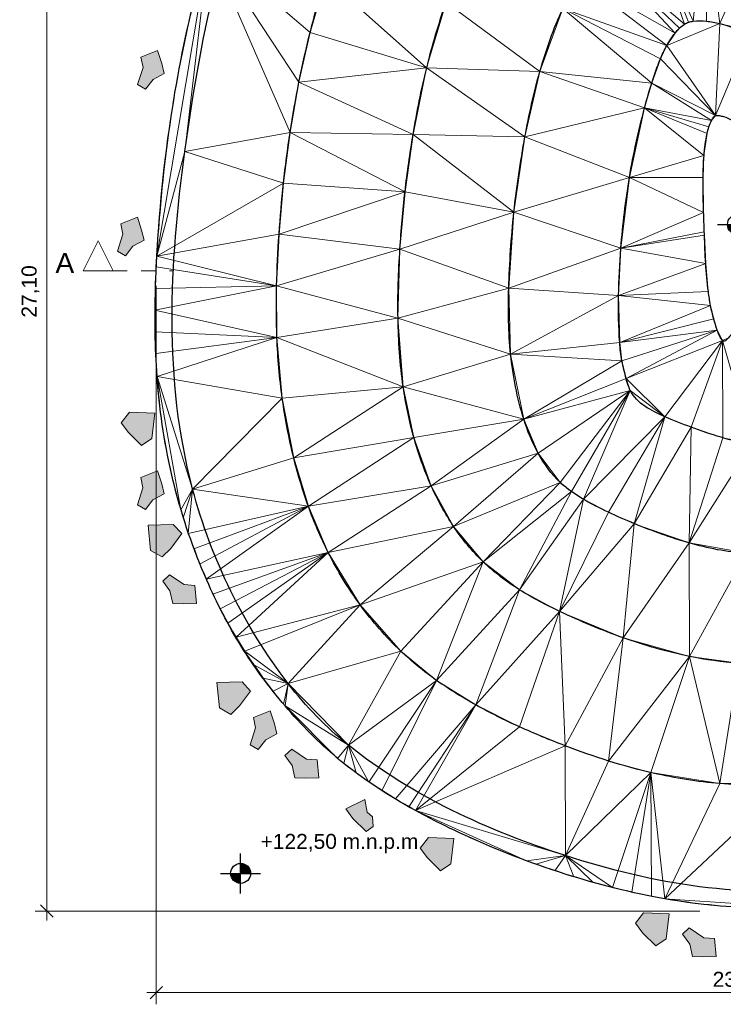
# Model space of a CAD drawing. Header units: millimetres. Extents: x 208545 to 5957542, y -593447 to 257160.
# Tile 1 of 60: x 208545 to 222627, y 226898 to 246615. Entities that reach past the tile are written whole.
import ezdxf

# ---------------------------------------------------------------- set-up
doc = ezdxf.new("R2010")
doc.units = ezdxf.units.MM
doc.header["$MEASUREMENT"] = 0
doc.linetypes.add('Przerywana', pattern=[564.444447, 282.222223, -282.222223])
doc.linetypes.add('Wipeout_Contour', pattern=[1000, 0, -1000])
for name, color, linetype, lineweight in [('2D - Ogólne_Nr_pióra__1', 7, 'Continuous', 13), ('2D - Ogólne_Nr_pióra__121', 255, 'Continuous', 0), ('2D - Ogólne_Nr_pióra__21', 7, 'Continuous', 25), ('Sytuacja - Teren_Nr_pióra__101', 252, 'Continuous', 5), ('Sytuacja - Teren_Nr_pióra__53', 54, 'Continuous', 15), ('Wymiarowanie - Ogólne_Nr_pióra__1', 7, 'Continuous', 13), ('Wymiarowanie - Poziomy_Nr_pióra__1', 7, 'Continuous', 13), ('Znaczniki - Przekroje_Nr_pióra__6', 5, 'Continuous', 13)]:
    doc.layers.add(name, color=color, linetype=linetype, lineweight=lineweight)
for name, color, linetype in [('Sytuacja - Teren', 7, 'Continuous'), ('Wymiarowanie - Ogólne', 7, 'Continuous'), ('Wymiarowanie - Poziomy', 7, 'Continuous'), ('Znaczniki - Przekroje', 7, 'Continuous')]:
    doc.layers.add(name, color=color, linetype=linetype)
doc.layers.add('Wymiarowanie - Poziomy_Nr_pióra__25', color=7, linetype='Continuous', lineweight=25, true_color=0x40a5ff)
doc.layers.add('Znaczniki - Przekroje_Nr_pióra__5', color=7, linetype='Continuous', lineweight=13, true_color=0x40a5ff)
doc.styles.add('STYL_AUTOMATYCZNY_1', font='arial.ttf')
doc.dimstyles.new('STYL_AUTOMATYCZNY__1', dxfattribs={"dimtxt": 300, "dimasz": 237.5, "dimexe": 0.18, "dimexo": 300, "dimgap": 0, "dimtad": 1, "dimlfac": 0.001, "dimzin": 0, "dimdsep": 46, "dimtxsty": 'STYL_AUTOMATYCZNY_1', "dimblk": 'ARROWHEAD_6', "dimblk1": 'ARROWHEAD_6', "dimblk2": 'ARROWHEAD_6', "dimcen": 0.09, "dimclrd": 7, "dimclre": 7, "dimclrt": 7, "dimazin": 0, "dimtfac": 1, "dimtdec": 4, "dimtmove": 2, "dimatfit": 3, "dimfxl": 1, "dimtolj": 1, "dimtzin": 0, "dimarcsym": 0})
doc.dimstyles.new('STYL_AUTOMATYCZNY__2', dxfattribs={"dimtxt": 300, "dimasz": 237.5, "dimexe": 0.18, "dimexo": 300, "dimgap": 0, "dimtad": 1, "dimtih": 1, "dimtoh": 1, "dimlfac": 0.001, "dimzin": 0, "dimdsep": 46, "dimtxsty": 'STYL_AUTOMATYCZNY_1', "dimblk": 'ARROWHEAD_6', "dimblk1": 'ARROWHEAD_6', "dimblk2": 'ARROWHEAD_6', "dimcen": 0.09, "dimclrd": 7, "dimclre": 7, "dimclrt": 7, "dimazin": 0, "dimtfac": 1, "dimtdec": 4, "dimtmove": 0, "dimatfit": 3, "dimfxl": 1, "dimtolj": 1, "dimtzin": 0, "dimarcsym": 0})

# ---------------------------------------------------------------- blocks, each defined once
blk = doc.blocks.new('Siatka_1_1', base_point=(213856, 232874))
at = {"layer": 'Sytuacja - Teren_Nr_pióra__101', "color": 252, "linetype": 'Continuous', "lineweight": 5}
for p, q in [((222257, 248788), (222024, 246584)), ((222257, 248788), (222293, 246585)), ((222257, 248788), (222557, 246539)), ((221132, 248583), (221851, 246525)), ((221132, 248583), (221934, 246564)), ((221132, 248583), (222024, 246584)), ((223469, 248586), (222557, 246539)), ((211852, 243977), (212334, 248092)), ((212334, 248092), (214358, 246361)), ((213956, 244354), (212334, 248092)), ((212334, 248092), (214134, 245363)), ((221662, 246346), (220169, 247965)), ((220169, 247965), (221749, 246443)), ((220169, 247965), (221851, 246525)), ((214358, 246361), (214671, 247448)), ((214671, 247448), (216690, 245651)), ((219741, 247437), (221496, 246099)), ((221662, 246346), (219741, 247437)), ((217079, 246960), (216690, 245651)), ((217079, 246960), (218956, 245578)), ((219415, 246841), (218956, 245578)), ((219415, 246841), (221369, 245831)), ((219415, 246841), (221496, 246099)), ((221195, 245347), (219415, 246841)), ((222557, 246539), (221496, 246099)), ((221749, 246443), (221851, 246525)), ((221851, 246525), (221934, 246564)), ((221934, 246564), (222024, 246584)), ((222024, 246584), (222293, 246585)), ((222293, 246585), (222557, 246539)), ((222557, 246539), (222473, 244696)), ((222557, 246539), (223157, 246338)), ((214134, 245363), (214358, 246361)), ((216690, 245651), (214358, 246361)), ((221496, 246099), (221662, 246346)), ((221662, 246346), (221749, 246443)), ((223157, 246338), (222473, 244696)), ((221369, 245831), (221496, 246099)), ((221496, 246099), (222473, 244696)), ((221369, 245831), (221195, 245347)), ((222473, 244696), (221369, 245831)), ((216690, 245651), (214134, 245363)), ((216690, 245651), (216418, 244313)), ((216690, 245651), (218956, 245578)), ((216690, 245651), (218657, 244268)), ((218956, 245578), (218657, 244268)), ((218956, 245578), (221052, 244853)), ((218956, 245578), (221195, 245347)), ((213956, 244354), (214134, 245363)), ((216418, 244313), (214134, 245363)), ((221052, 244853), (221195, 245347)), ((221195, 245347), (222473, 244696)), ((221195, 245347), (222389, 244597)), ((218657, 244268), (221052, 244853)), ((220748, 243456), (221052, 244853)), ((222338, 244467), (221052, 244853)), ((221052, 244853), (222241, 243895)), ((221052, 244853), (222303, 244333)), ((221052, 244853), (222389, 244597)), ((222473, 244696), (222389, 244597)), ((222632, 244675), (222473, 244696)), ((222338, 244467), (222389, 244597)), ((211852, 243977), (213956, 244354)), ((213825, 243339), (213956, 244354)), ((216418, 244313), (213956, 244354)), ((216257, 243171), (213956, 244354)), ((216418, 244313), (216257, 243171)), ((216418, 244313), (218657, 244268)), ((216418, 244313), (218436, 242759)), ((222241, 243895), (222303, 244333)), ((222303, 244333), (222338, 244467)), ((218657, 244268), (218436, 242759)), ((218657, 244268), (220748, 243456)), ((211290, 241882), (211852, 243977)), ((213825, 243339), (211852, 243977)), ((222241, 243895), (220748, 243456)), ((222224, 243453), (222241, 243895)), ((211290, 241882), (213825, 243339)), ((213736, 242319), (213825, 243339)), ((213825, 243339), (216257, 243171)), ((218436, 242759), (220748, 243456)), ((220578, 242037), (220748, 243456)), ((220748, 243456), (222233, 242754)), ((220748, 243456), (222224, 243453)), ((222233, 242754), (222224, 243453)), ((213736, 242319), (216257, 243171)), ((216257, 243171), (216155, 242022)), ((216257, 243171), (218436, 242759)), ((218436, 242759), (216155, 242022)), ((218436, 242759), (218333, 241238)), ((218436, 242759), (220578, 242037)), ((220578, 242037), (222233, 242754)), ((222247, 242369), (222233, 242754)), ((220578, 242037), (222247, 242369)), ((222249, 242302), (222247, 242369)), ((211290, 241882), (213736, 242319)), ((213687, 241285), (213736, 242319)), ((213736, 242319), (216155, 242022)), ((220578, 242037), (222249, 242302)), ((222275, 241735), (222249, 242302)), ((216155, 242022), (213687, 241285)), ((216155, 242022), (216116, 240640)), ((216155, 242022), (218333, 241238)), ((218333, 241238), (220578, 242037)), ((220531, 241094), (220578, 242037)), ((222275, 241735), (220578, 242037)), ((211290, 241882), (213687, 241285)), ((220531, 241094), (222275, 241735)), ((222327, 241170), (222275, 241735)), ((211277, 241666), (213687, 241285)), ((213687, 241285), (211253, 240799)), ((211260, 241232), (213687, 241285)), ((213694, 240250), (213687, 241285)), ((216116, 240640), (213687, 241285)), ((218333, 241238), (216116, 240640)), ((218333, 241238), (218371, 239916)), ((218333, 241238), (220531, 241094)), ((220531, 241094), (222327, 241170)), ((222372, 240894), (222327, 241170)), ((218371, 239916), (220531, 241094)), ((220554, 240150), (220531, 241094)), ((220531, 241094), (222372, 240894)), ((211253, 240799), (213694, 240250)), ((220554, 240150), (222372, 240894)), ((222435, 240622), (222372, 240894)), ((216116, 240640), (213694, 240250)), ((218371, 239916), (216116, 240640)), ((216116, 240640), (216221, 239262)), ((220554, 240150), (222435, 240622)), ((222507, 240397), (222435, 240622)), ((211256, 240365), (213694, 240250)), ((220554, 240150), (222507, 240397)), ((220599, 239785), (222507, 240397)), ((222507, 240397), (220683, 239427)), ((222614, 240188), (222507, 240397)), ((211269, 239932), (213694, 240250)), ((211295, 239472), (213694, 240250)), ((216221, 239262), (213694, 240250)), ((213800, 239036), (213694, 240250)), ((220683, 239427), (222614, 240188)), ((221457, 238665), (222614, 240188)), ((221982, 238455), (222614, 240188)), ((222730, 240246), (222614, 240188)), ((223201, 238125), (222614, 240188)), ((222621, 238240), (222614, 240188)), ((218371, 239916), (220554, 240150)), ((220599, 239785), (220554, 240150)), ((218371, 239916), (216221, 239262)), ((218371, 239916), (218632, 238619)), ((218371, 239916), (220599, 239785)), ((218632, 238619), (220599, 239785)), ((220683, 239427), (220599, 239785)), ((213800, 239036), (211295, 239472)), ((211295, 239472), (212006, 237216)), ((218632, 238619), (220683, 239427)), ((220683, 239427), (221457, 238665)), ((220766, 239189), (220683, 239427)), ((216221, 239262), (213800, 239036)), ((216221, 239262), (214029, 237839)), ((218632, 238619), (216221, 239262)), ((216221, 239262), (216432, 238252)), ((218632, 238619), (220766, 239189)), ((218921, 237937), (220766, 239189)), ((219365, 237345), (220766, 239189)), ((219587, 237165), (220766, 239189)), ((219828, 237012), (220766, 239189)), ((221457, 238665), (220766, 239189)), ((212006, 237216), (213800, 239036)), ((214029, 237839), (213800, 239036)), ((216432, 238252), (218632, 238619)), ((216781, 237281), (218632, 238619)), ((218632, 238619), (218921, 237937)), ((219828, 237012), (221457, 238665)), ((220329, 236751), (221457, 238665)), ((220846, 236523), (221457, 238665)), ((221982, 238455), (221457, 238665)), ((220846, 236523), (221982, 238455)), ((221982, 238455), (221942, 236137)), ((222621, 238240), (221982, 238455)), ((216432, 238252), (214029, 237839)), ((214322, 236872), (216432, 238252)), ((216432, 238252), (216781, 237281)), ((221942, 236137), (222621, 238240)), ((223201, 238125), (222621, 238240)), ((221942, 236137), (223201, 238125)), ((214029, 237839), (212006, 237216)), ((214322, 236872), (214029, 237839)), ((216781, 237281), (218921, 237937)), ((217229, 236469), (218921, 237937)), ((218921, 237937), (219365, 237345)), ((212006, 237216), (211773, 236799)), ((211818, 236641), (212006, 237216)), ((211919, 236329), (212006, 237216)), ((214322, 236872), (212006, 237216)), ((216781, 237281), (214322, 236872)), ((214721, 235944), (216781, 237281)), ((216781, 237281), (217229, 236469)), ((219365, 237345), (217229, 236469)), ((217822, 235757), (219365, 237345)), ((219365, 237345), (219587, 237165)), ((217822, 235757), (219587, 237165)), ((218547, 235200), (219587, 237165)), ((218547, 235200), (219828, 237012)), ((219828, 237012), (219352, 234767)), ((219587, 237165), (219828, 237012)), ((219828, 237012), (220329, 236751)), ((214322, 236872), (211919, 236329)), ((214322, 236872), (212028, 236020)), ((214322, 236872), (212147, 235714)), ((212275, 235412), (214322, 236872)), ((214721, 235944), (214322, 236872)), ((220329, 236751), (219352, 234767)), ((220329, 236751), (220846, 236523)), ((217229, 236469), (214721, 235944)), ((215362, 234895), (217229, 236469)), ((217229, 236469), (217822, 235757)), ((219352, 234767), (220846, 236523)), ((220623, 234238), (220846, 236523)), ((221942, 236137), (220846, 236523)), ((220623, 234238), (221942, 236137)), ((221942, 236137), (221948, 233865)), ((223087, 235936), (221942, 236137)), ((212275, 235412), (214721, 235944)), ((214721, 235944), (212413, 235114)), ((214721, 235944), (212559, 234821)), ((212714, 234532), (214721, 235944)), ((212878, 234248), (214721, 235944)), ((215362, 234895), (214721, 235944)), ((221948, 233865), (223087, 235936)), ((217822, 235757), (215362, 234895)), ((216172, 233971), (217822, 235757)), ((216888, 233385), (217822, 235757)), ((217822, 235757), (218547, 235200)), ((218547, 235200), (216888, 233385)), ((217672, 232894), (218547, 235200)), ((218547, 235200), (219352, 234767)), ((212878, 234248), (215362, 234895)), ((213051, 233969), (215362, 234895)), ((215362, 234895), (213919, 233320)), ((216172, 233971), (215362, 234895)), ((219352, 234767), (217672, 232894)), ((219352, 234767), (218551, 232453)), ((219460, 232076), (219352, 234767)), ((219352, 234767), (220623, 234238)), ((219460, 232076), (220623, 234238)), ((220623, 234238), (220333, 231770)), ((220623, 234238), (221948, 233865)), ((213919, 233320), (213051, 233969)), ((213919, 233320), (216172, 233971)), ((216172, 233971), (215123, 232088)), ((216888, 233385), (216172, 233971)), ((220333, 231770), (221948, 233865)), ((221948, 233865), (221177, 231538)), ((222561, 231317), (221948, 233865)), ((221948, 233865), (222935, 233728)), ((213232, 233695), (213919, 233320)), ((222935, 233728), (222561, 231317)), ((213919, 233320), (213421, 233428)), ((213619, 233166), (213919, 233320)), ((213824, 232910), (213919, 233320)), ((213856, 232874), (213919, 233320)), ((215123, 232088), (213919, 233320)), ((216888, 233385), (215123, 232088)), ((216888, 233385), (215535, 231350)), ((216888, 233385), (215796, 231175)), ((217672, 232894), (216888, 233385)), ((215123, 232088), (213856, 232874)), ((217672, 232894), (216062, 231009)), ((216334, 230851), (217672, 232894)), ((217672, 232894), (216466, 230779)), ((218551, 232453), (217672, 232894)), ((218551, 232453), (216466, 230779)), ((219460, 232076), (218551, 232453)), ((214908, 231824), (215123, 232088)), ((215030, 231725), (215123, 232088)), ((215123, 232088), (215535, 231350)), ((215279, 231533), (215123, 232088)), ((219460, 232076), (216466, 230779)), ((219466, 229875), (219460, 232076)), ((220333, 231770), (219460, 232076)), ((220333, 231770), (219466, 229875)), ((221177, 231538), (220333, 231770)), ((219466, 229875), (221177, 231538)), ((220410, 229236), (221177, 231538)), ((220800, 229143), (221177, 231538)), ((221177, 231538), (221455, 229012)), ((221192, 229061), (221177, 231538)), ((222561, 231317), (221177, 231538)), ((221455, 229012), (223914, 231317)), ((222561, 231317), (221455, 229012)), ((223914, 231317), (222561, 231317)), ((216466, 230779), (219466, 229875)), ((219466, 229875), (218689, 229772)), ((219466, 229875), (218876, 229702)), ((219255, 229571), (219466, 229875)), ((220022, 229338), (219466, 229875)), ((220410, 229236), (219466, 229875)), ((219637, 229449), (219466, 229875))]:
    blk.add_line(p, q, dxfattribs=at)
at = {"layer": 'Sytuacja - Teren_Nr_pióra__53', "color": 54, "linetype": 'Continuous', "lineweight": 15}
for p, q in [((211290, 241882), (212334, 248092)), ((211773, 236799), (211295, 239472)), ((213856, 232874), (214908, 231824)), ((216466, 230779), (218689, 229772)), ((221455, 229012), (223919, 228847))]:
    blk.add_line(p, q, dxfattribs=at)
at = {"layer": 'Sytuacja - Teren_Nr_pióra__53', "color": 54, "linetype": 'Continuous', "lineweight": 15, "flags": 128}
blk.add_lwpolyline([(212334, 248092, 0.060079), (211290, 241882, 0.032133), (211295, 239472, 0.054553), (211773, 236799, 0.104436), (213856, 232874, 0.042434), (214908, 231824, 0.047704), (216466, 230779, 0.037439), (218689, 229772, 0.045065), (221455, 229012, 0.056634), (223919, 228847, 0.039771), (225528, 229054, 0.039771), (227084, 229513, 0.039771), (228548, 230212, 0.041895), (230024, 231275, 0.041895), (231303, 232569, 0.041895), (232348, 234058, 0.033716), (233286, 235932, 0.033716), (233964, 237914, 0.033716), (234369, 239970, 0.030994), (234525, 241964, 0.030994), (234433, 243962, 0.030994), (234094, 245933, 0.037545), (233495, 247869, 0.037545)], format="xyb", dxfattribs=at)
blk = doc.blocks.new('*D2')
at = {"layer": 'Wymiarowanie - Ogólne_Nr_pióra__1', "color": 7, "linetype": 'Continuous', "lineweight": 13}
for p, q in [((209213, 255741), (208963, 255991)), ((209088, 255866), (209088, 256054)), ((222154, 255866), (208854, 255866)), ((209088, 228766), (209088, 255866)), ((222154, 228766), (208854, 228766)), ((208963, 228891), (209213, 228641)), ((209088, 228579), (209088, 228766))]:
    blk.add_line(p, q, dxfattribs=at)
at = {"layer": 'Wymiarowanie - Ogólne_Nr_pióra__1', "color": 7, "lineweight": 13, "insert": (208938, 240649), "char_height": 300, "attachment_point": 7, "rotation": 90, "style": 'STYL_AUTOMATYCZNY_1'}
blk.add_mtext('\\A1;{\\pql;\\fArial|b0|i0|c238|p0;\\W1.000000;27,10}', dxfattribs=at)
blk = doc.blocks.new('ARROWHEAD_6')
at = {"color": 0, "linetype": 'Continuous', "lineweight": 0}
for p, q in [((0, 0), (-1, 0)), ((-0.5, -0.5), (0.5, 0.5))]:
    blk.add_line(p, q, dxfattribs=at)
blk = doc.blocks.new('*D4')
at = {"layer": 'Wymiarowanie - Ogólne_Nr_pióra__1', "color": 7, "linetype": 'Continuous', "lineweight": 13}
for p, q in [((211279, 226898), (211279, 241285)), ((234578, 226898), (234578, 241285)), ((211404, 227258), (211154, 227008)), ((234453, 227008), (234703, 227258)), ((211091, 227133), (211279, 227133)), ((211279, 227133), (234578, 227133)), ((234578, 227133), (234766, 227133))]:
    blk.add_line(p, q, dxfattribs=at)
at = {"layer": 'Wymiarowanie - Ogólne_Nr_pióra__1', "color": 7, "lineweight": 13, "insert": (222414, 227193), "char_height": 300, "attachment_point": 7, "style": 'STYL_AUTOMATYCZNY_1'}
blk.add_mtext('\\A1;{\\pql;\\fArial|b0|i0|c238|p0;\\W1.000000;23,30}', dxfattribs=at)
blk = doc.blocks.new('Koty wysokościowe_5_1', base_point=(222911, 242515))
at = {"layer": 'Wymiarowanie - Poziomy_Nr_pióra__25', "linetype": 'Continuous', "lineweight": 25, "true_color": 0x40a5ff}
for points in [[(222911, 242515), (223111, 242515), (223096, 242591), (223052, 242656), (222988, 242699), (222911, 242715)], [(222911, 242515), (222711, 242515), (222726, 242438), (222770, 242373), (222835, 242330), (222911, 242315)]]:
    blk.add_hatch(color=161, dxfattribs=at).paths.add_polyline_path(points)
at = {"layer": 'Wymiarowanie - Poziomy_Nr_pióra__25', "color": 161, "linetype": 'Continuous', "lineweight": 25, "true_color": 0x40a5ff}
for p, q in [((222911, 242115), (222911, 242915)), ((222511, 242515), (223311, 242515))]:
    blk.add_line(p, q, dxfattribs=at)
blk.add_circle((222911, 242515), 200, dxfattribs=at)
at = {"layer": 'Wymiarowanie - Poziomy_Nr_pióra__1', "color": 7, "lineweight": 13, "insert": (223311, 242915), "char_height": 300, "attachment_point": 7, "style": 'STYL_AUTOMATYCZNY_1'}
blk.add_mtext('\\A1;{\\pql;\\fArial|b0|i0|c238|p0;\\W1.000000;+124,00 m.n.p.m}', dxfattribs=at)
blk = doc.blocks.new('Koty wysokościowe_7_1', base_point=(212967, 229520))
at = {"layer": 'Wymiarowanie - Poziomy_Nr_pióra__25', "linetype": 'Continuous', "lineweight": 25, "true_color": 0x40a5ff}
for points in [[(212967, 229520), (213167, 229520), (213152, 229597), (213108, 229662), (213043, 229705), (212967, 229720)], [(212967, 229520), (212767, 229520), (212782, 229444), (212825, 229379), (212890, 229335), (212967, 229320)]]:
    blk.add_hatch(color=161, dxfattribs=at).paths.add_polyline_path(points)
at = {"layer": 'Wymiarowanie - Poziomy_Nr_pióra__25', "color": 161, "linetype": 'Continuous', "lineweight": 25, "true_color": 0x40a5ff}
for p, q in [((212967, 229120), (212967, 229920)), ((212567, 229520), (213367, 229520))]:
    blk.add_line(p, q, dxfattribs=at)
blk.add_circle((212967, 229520), 200, dxfattribs=at)
at = {"layer": 'Wymiarowanie - Poziomy_Nr_pióra__1', "color": 7, "lineweight": 13, "insert": (213367, 229920), "char_height": 300, "attachment_point": 7, "style": 'STYL_AUTOMATYCZNY_1'}
blk.add_mtext('\\A1;{\\pql;\\fArial|b0|i0|c238|p0;\\W1.000000;+122,50 m.n.p.m}', dxfattribs=at)
blk = doc.blocks.new('Płaszczyzna odcinająca_1_1', base_point=(210114, 241585))
at = {"layer": 'Znaczniki - Przekroje_Nr_pióra__5', "color": 161, "linetype": 'Przerywana', "lineweight": 13, "true_color": 0x40a5ff}
for p, q in [((210414, 241585), (211614, 241585)), ((234398, 241585), (235598, 241585))]:
    blk.add_line(p, q, dxfattribs=at)
at = {"layer": 'Znaczniki - Przekroje_Nr_pióra__6', "color": 5, "lineweight": 13, "char_height": 400, "style": 'STYL_AUTOMATYCZNY_1'}
for s, insert, attachment_point in [('\\A1;{\\pqr;\\pt0;\\fArial|b0|i0|c238|p0;\\W1.000000;A}', (209634, 241545), 9), ('\\A1;{\\pql;\\pt0;\\fArial|b0|i0|c238|p0;\\W1.000000;A}', (236378, 241545), 7)]:
    blk.add_mtext(s, dxfattribs=dict(at, insert=insert, attachment_point=attachment_point))
at = {"color": 254, "linetype": 'Wipeout_Contour', "lineweight": 0, "ltscale": 960974.673893}
blk.add_wipeout([(209814, 241585), (210414, 241585), (210114, 242185)], dxfattribs=at).dxf.layer = 'Znaczniki - Przekroje'
at = {"color": 254, "linetype": 'Wipeout_Contour', "lineweight": 0, "ltscale": 1013396.84963592}
blk.add_wipeout([(236198, 241585), (235898, 242185), (235598, 241585)], dxfattribs=at).dxf.layer = 'Znaczniki - Przekroje'
at = {"layer": 'Znaczniki - Przekroje_Nr_pióra__5', "color": 161, "linetype": 'Continuous', "lineweight": 13, "true_color": 0x40a5ff, "flags": 128}
for points in [[(209814, 241585), (210414, 241585), (210114, 242185)], [(236198, 241585), (235598, 241585), (235898, 242185)]]:
    blk.add_lwpolyline(points, close=True, dxfattribs=at)

msp = doc.modelspace()

# ---------------------------------------------------------------- hatches: boundary and pattern name
at = {"layer": '2D - Ogólne_Nr_pióra__121', "linetype": 'Continuous', "lineweight": 0, "true_color": 0xffffff}
for points in [[(211386.883, 245739.853), (211304.754, 245997.989), (210967.829, 245864.448), (211012.715, 245656.128), (210902.727, 245319.596), (211063.736, 245222.724), (211213.16, 245416.317), (211437.01, 245539.579)], [(210985.373, 238090.135), (211191.585, 238231.389), (211249.896, 238733.161), (210739.919, 238752.637), (210578.127, 238544.005), (210722.695, 238346.759)], [(211386.126, 237323.219), (211303.997, 237581.355), (210967.072, 237447.814), (211011.958, 237239.494), (210901.97, 236902.962), (211062.979, 236806.089), (211212.404, 236999.683), (211436.253, 237122.945)], [(211786.944, 236324.518), (211617.982, 236508.713), (211113.004, 236495.571), (211165.751, 235987.955), (211395.142, 235857.252), (211569.993, 236028.229)], [(211813.427, 234919.019), (212084.213, 234926.349), (212049.335, 235287.092), (211836.737, 235301.731), (211543.901, 235500.723), (211406.181, 235372.889), (211550.749, 235175.643), (211607.106, 234926.392)], [(213163.499, 233168.368), (212994.536, 233352.563), (212489.558, 233339.421), (212542.305, 232831.805), (212771.697, 232701.102), (212946.547, 232872.079)], [(213641.434, 232516.464), (213559.304, 232774.599), (213222.379, 232641.059), (213267.266, 232432.738), (213157.277, 232096.206), (213318.287, 231999.334), (213467.711, 232192.927), (213691.56, 232316.19)], [(214259.924, 231423.642), (214530.71, 231430.972), (214495.832, 231791.715), (214283.234, 231806.354), (213990.398, 232005.346), (213852.678, 231877.512), (213997.246, 231680.266), (214053.603, 231431.015)], [(215477.355, 230361.445), (215620.562, 230459.54), (215608.218, 230650.616), (215500.666, 230744.157), (215449.246, 230996.695), (215070.109, 230815.315), (215214.677, 230618.069)], [(216969.041, 229572.75), (217175.253, 229714.003), (217233.564, 230215.775), (216723.587, 230235.251), (216561.795, 230026.62), (216706.363, 229829.374)], [(221276.602, 228068.246), (221482.814, 228209.499), (221541.125, 228711.271), (221031.148, 228730.747), (220869.356, 228522.116), (221013.924, 228324.87)], [(222216.43, 227845.653), (222487.217, 227852.983), (222452.339, 228213.725), (222239.741, 228228.364), (221946.904, 228427.357), (221809.184, 228299.523), (221953.752, 228102.276), (222010.11, 227853.026)]]:
    msp.add_hatch(color=7, dxfattribs=at).paths.add_polyline_path(points)

# ---------------------------------------------------------------- linework, layer by layer
at = {"layer": '2D - Ogólne_Nr_pióra__1', "color": 7, "linetype": 'Continuous', "lineweight": 13, "flags": 128}
for points in [[(211386.883, 245739.853), (211304.754, 245997.989), (210967.829, 245864.448), (211012.715, 245656.128), (210902.727, 245319.596), (211063.736, 245222.724), (211213.16, 245416.317), (211437.01, 245539.579)], [(210985.373, 238090.135), (211191.585, 238231.389), (211249.896, 238733.161), (210739.919, 238752.637), (210578.127, 238544.005), (210722.695, 238346.759)], [(211386.126, 237323.219), (211303.997, 237581.355), (210967.072, 237447.814), (211011.958, 237239.494), (210901.97, 236902.962), (211062.979, 236806.089), (211212.404, 236999.683), (211436.253, 237122.945)], [(211786.944, 236324.518), (211617.982, 236508.713), (211113.004, 236495.571), (211165.751, 235987.955), (211395.142, 235857.252), (211569.993, 236028.229)], [(211813.427, 234919.019), (212084.213, 234926.349), (212049.335, 235287.092), (211836.737, 235301.731), (211543.901, 235500.723), (211406.181, 235372.889), (211550.749, 235175.643), (211607.106, 234926.392)], [(213163.499, 233168.368), (212994.536, 233352.563), (212489.558, 233339.421), (212542.305, 232831.805), (212771.697, 232701.102), (212946.547, 232872.079)], [(213641.434, 232516.464), (213559.304, 232774.599), (213222.379, 232641.059), (213267.266, 232432.738), (213157.277, 232096.206), (213318.287, 231999.334), (213467.711, 232192.927), (213691.56, 232316.19)], [(214259.924, 231423.642), (214530.71, 231430.972), (214495.832, 231791.715), (214283.234, 231806.354), (213990.398, 232005.346), (213852.678, 231877.512), (213997.246, 231680.266), (214053.603, 231431.015)], [(215477.355, 230361.445), (215620.562, 230459.54), (215608.218, 230650.616), (215500.666, 230744.157), (215449.246, 230996.695), (215070.109, 230815.315), (215214.677, 230618.069)], [(216969.041, 229572.75), (217175.253, 229714.003), (217233.564, 230215.775), (216723.587, 230235.251), (216561.795, 230026.62), (216706.363, 229829.374)], [(221276.602, 228068.246), (221482.814, 228209.499), (221541.125, 228711.271), (221031.148, 228730.747), (220869.356, 228522.116), (221013.924, 228324.87)], [(222216.43, 227845.653), (222487.217, 227852.983), (222452.339, 228213.725), (222239.741, 228228.364), (221946.904, 228427.357), (221809.184, 228299.523), (221953.752, 228102.276), (222010.11, 227853.026)]]:
    msp.add_lwpolyline(points, close=True, dxfattribs=at)
at = {"layer": '2D - Ogólne_Nr_pióra__21', "color": 7, "linetype": 'Continuous', "lineweight": 25}
for points, knots in [([(214908.155, 231824.14), (215258.166, 231532.367), (215633.639, 231272.842), (216022.956, 231035.927), (216411.986, 230799.186), (216814.729, 230586.023), (217225.904, 230390.187), (217863.466, 230086.527), (218518.603, 229820.845), (219188.044, 229595.98), (219857.68, 229371.05), (220540.318, 229186.472), (221234.009, 229053.033), (221823.495, 228939.639), (222419.555, 228861.978), (223019.373, 228840.009), (223619.4, 228818.032), (224220.082, 228850.792), (224815.061, 228931.7), (225410.105, 229012.617), (225997.716, 229141.868), (226569.441, 229325.47), (227121.329, 229502.702), (227656.16, 229729.253), (228168.208, 230000.946), (228680.102, 230272.557), (229169.288, 230585.505), (229628.235, 230939.371), (230087.272, 231293.307), (230515.076, 231685.779), (230906.682, 232113.21), (231453.217, 232709.745), (231932.78, 233364.162), (232348.436, 234058.431), (232763.776, 234752.173), (233113.514, 235482.583), (233406.283, 236236.388), (233672.888, 236922.826), (233891.602, 237626.774), (234063.656, 238342.759), (234235.703, 239058.717), (234359.424, 239785.505), (234433.96, 240518.032), (234508.493, 241250.527), (234531.576, 241987.267), (234510.568, 242723.268), (234490.002, 243443.807), (234427.458, 244162.775), (234309.837, 244873.904), (234192.202, 245585.109), (234021.717, 246286.547), (233804.29, 246973.893), (233586.811, 247661.406), (233321.689, 248332.827), (233004.275, 248980.259), (232670.14, 249661.796), (232271.183, 250308.451), (231817.647, 250916.849), (231364.3, 251524.993), (230854.574, 252089.455), (230299.399, 252606.046), (230173.051, 252723.613), (230043.359, 252837.506), (229911.683, 252949.067), (229780.013, 253060.624), (229645.887, 253169.261), (229509.685, 253275.234), (229048.443, 253634.105), (228561.4, 253959.137), (228054.105, 254249.442), (227546.648, 254539.839), (227020.28, 254795.413), (226476.24, 255009.797), (225932.403, 255224.101), (225375.202, 255402.788), (224807.305, 255541.258), (224293.322, 255666.581), (223771.769, 255758.468), (223245.631, 255813.581), (222719.397, 255868.703), (222189.818, 255887.192), (221661.212, 255864.599), (221173.665, 255843.76), (220688.117, 255788.292), (220208.956, 255695.83), (219729.7, 255603.35), (219257.972, 255475.211), (218799.003, 255309.096), (218259.784, 255113.938), (217739.568, 254869.918), (217242.607, 254583.682), (216745.614, 254297.429), (216274.082, 253969.371), (215834.135, 253601.439), (215394.293, 253233.594), (214988.432, 252827.19), (214615.549, 252391.628), (214293.013, 252014.877), (214000.004, 251614.159), (213733.118, 251196.184), (213466.304, 250778.321), (213228.24, 250342.705), (213017.768, 249893.861), (212861.752, 249561.148), (212722.172, 249220.959), (212595.847, 248875.868), (212469.54, 248530.823), (212357.203, 248180.881), (212255.299, 247827.845), (212016.77, 247001.492), (211827.057, 246161.749), (211679.67, 245314.325), (211532.319, 244467.104), (211425.528, 243613.452), (211352.863, 242756.527), (211303.463, 242173.964), (211267.225, 241590.264), (211257.157, 241005.71), (211247.085, 240420.908), (211260.824, 239835.754), (211312.067, 239253.138), (211370.551, 238588.201), (211476.822, 237928.224), (211640.263, 237281.071), (211803.713, 236633.88), (212022.744, 236002.136), (212289.69, 235390.303), (212488.11, 234935.53), (212714.555, 234493.472), (212975.805, 234071.725), (213237.091, 233649.922), (213533.519, 233251.086), (213855.528, 232873.606), (214177.682, 232495.955), (214526.936, 232141.929), (214908.155, 231824.14)], [0, 0, 0, 0, 1, 1, 1, 2, 2, 2, 3, 3, 3, 4, 4, 4, 5, 5, 5, 6, 6, 6, 7, 7, 7, 8, 8, 8, 9, 9, 9, 10, 10, 10, 11, 11, 11, 12, 12, 12, 13, 13, 13, 14, 14, 14, 15, 15, 15, 16, 16, 16, 17, 17, 17, 18, 18, 18, 19, 19, 19, 20, 20, 20, 21, 21, 21, 22, 22, 22, 23, 23, 23, 24, 24, 24, 25, 25, 25, 26, 26, 26, 27, 27, 27, 28, 28, 28, 29, 29, 29, 30, 30, 30, 31, 31, 31, 32, 32, 32, 33, 33, 33, 34, 34, 34, 35, 35, 35, 36, 36, 36, 37, 37, 37, 38, 38, 38, 39, 39, 39, 40, 40, 40, 41, 41, 41, 42, 42, 42, 43, 43, 43, 44, 44, 44, 45, 45, 45, 45]), ([(215123.114, 232088.379), (216396.436, 231065.086), (217909.936, 230378.794), (219466.465, 229875.46), (221223.391, 229307.323), (223065.386, 228987.021), (224890.16, 229262.857), (226844.501, 229558.278), (228666.24, 230434.662), (230108.344, 231790.178), (231617.382, 233208.609), (232649.875, 235041.078), (233307.859, 237010.197), (234054.762, 239245.417), (234340.495, 241610.539), (234084.506, 243953.239), (233810.98, 246456.436), (232961.465, 248881.104), (231426.762, 250874.556), (230011.892, 252712.358), (228089.282, 254083.628), (225901.309, 254857.368), (223680.472, 255642.732), (221267.589, 255795.612), (219041.964, 255043.162), (216882.024, 254312.919), (215104.242, 252779.662), (213907.325, 250836.579), (212641.392, 248781.454), (212180.371, 246373.958), (211851.561, 243976.723), (211541.165, 241713.73), (211423.756, 239414.231), (212006.249, 237216.413), (212379.768, 235807.08), (213030.23, 234474.887), (213919.165, 233319.884), (214271.095, 232862.617), (214673.397, 232449.789), (215123.114, 232088.379)], [0, 0, 0, 0, 1, 1, 1, 2, 2, 2, 3, 3, 3, 4, 4, 4, 5, 5, 5, 6, 6, 6, 7, 7, 7, 8, 8, 8, 9, 9, 9, 10, 10, 10, 11, 11, 11, 12, 12, 12, 13, 13, 13, 13]), ([(216172.209, 233970.887), (216396.027, 233758.219), (216636.065, 233563.543), (216887.666, 233384.635), (217139.115, 233205.835), (217402.708, 233044.921), (217672.031, 232894.386), (217958.376, 232734.336), (218252.488, 232588.659), (218551.16, 232452.996), (218849.776, 232317.358), (219153.208, 232192.584), (219459.795, 232076.065), (219748.041, 231966.518), (220038.585, 231862.903), (220332.724, 231770.324), (220626.934, 231677.721), (220924.025, 231594.31), (221224.917, 231526.453), (221665.207, 231427.158), (222111.171, 231353.202), (222561.098, 231317.056), (223011.28, 231280.888), (223463.546, 231278.737), (223913.588, 231317.251), (224420.304, 231360.615), (224922.318, 231448.509), (225412.354, 231584.649), (225902.424, 231720.798), (226378.453, 231902.829), (226834.443, 232128.219), (227290.452, 232353.617), (227723.899, 232621.704), (228129.451, 232928.693), (228534.951, 233235.642), (228909.219, 233581.57), (229251.479, 233957.701), (229544.63, 234279.864), (229809.503, 234626.294), (230050.791, 234988.896), (230291.948, 235351.301), (230507.325, 235730.266), (230700.329, 236120.427), (230852.208, 236427.454), (230990.239, 236741.204), (231116.129, 237059.789), (231242.019, 237378.376), (231356.621, 237701.309), (231457.244, 238028.774), (231682.584, 238762.113), (231857.14, 239510.824), (231964.829, 240270.499), (232072.566, 241030.509), (232117.942, 241797.73), (232096.571, 242565.192), (232074.247, 243366.866), (231986.074, 244165.173), (231822.603, 244950.251), (231659.09, 245735.526), (231418.782, 246502.497), (231110.911, 247243.078), (230880.045, 247798.422), (230598.769, 248330.349), (230276.572, 248837.92), (229954.497, 249345.3), (229588.255, 249823.897), (229183.648, 250268.011), (229084.284, 250377.077), (228981.826, 250483.274), (228877.434, 250587.536), (228773.042, 250691.798), (228666.485, 250793.883), (228557.346, 250893.162), (228178.134, 251238.114), (227770.252, 251550.654), (227340.88, 251830.903), (226911.501, 252111.158), (226462.817, 252360.316), (225996.399, 252573.544), (225576.876, 252765.333), (225146.801, 252933.597), (224704.96, 253066.072), (224262.946, 253198.598), (223811.462, 253297.397), (223354.027, 253358.266), (222820.817, 253429.217), (222282.085, 253450.225), (221745.27, 253416.028), (221208.271, 253381.82), (220676.078, 253293.301), (220157.863, 253148.496), (219716.131, 253025.062), (219287.288, 252859.984), (218875.622, 252657.796), (218464.031, 252455.645), (218072.245, 252215.666), (217702.708, 251944.21), (217333.007, 251672.633), (216990.723, 251366.092), (216677.474, 251031.07), (216364.348, 250696.181), (216084.379, 250331.881), (215833.439, 249948.233), (215684.385, 249720.353), (215548.632, 249484.154), (215421.91, 249243.151), (215295.22, 249002.207), (215179.137, 248755.824), (215071.279, 248505.89), (214921.859, 248159.644), (214789.181, 247806.327), (214670.984, 247448.197), (214552.795, 247090.087), (214449.357, 246727.366), (214358.022, 246361.456), (214192.669, 245699.019), (214058.725, 245029.16), (213956.433, 244354.098), (213854.159, 243679.15), (213782.991, 242999.925), (213735.761, 242318.891), (213711.888, 241974.659), (213694.764, 241629.992), (213686.853, 241285.03), (213678.941, 240940.033), (213680.02, 240594.843), (213693.735, 240250.035), (213709.894, 239843.784), (213743.952, 239438.389), (213799.504, 239035.633), (213855.064, 238632.825), (213930.932, 238233.028), (214029.436, 237838.514), (214111.051, 237511.645), (214206.836, 237188.391), (214321.639, 236871.652), (214436.474, 236554.826), (214568.945, 236244.638), (214721.167, 235943.975), (214906.547, 235577.818), (215119.881, 235226.518), (215361.999, 234895.15), (215604.217, 234563.645), (215874.606, 234253.665), (216172.209, 233970.887)], [0, 0, 0, 0, 1, 1, 1, 2, 2, 2, 3, 3, 3, 4, 4, 4, 5, 5, 5, 6, 6, 6, 7, 7, 7, 8, 8, 8, 9, 9, 9, 10, 10, 10, 11, 11, 11, 12, 12, 12, 13, 13, 13, 14, 14, 14, 15, 15, 15, 16, 16, 16, 17, 17, 17, 18, 18, 18, 19, 19, 19, 20, 20, 20, 21, 21, 21, 22, 22, 22, 23, 23, 23, 24, 24, 24, 25, 25, 25, 26, 26, 26, 27, 27, 27, 28, 28, 28, 29, 29, 29, 30, 30, 30, 31, 31, 31, 32, 32, 32, 33, 33, 33, 34, 34, 34, 35, 35, 35, 36, 36, 36, 37, 37, 37, 38, 38, 38, 39, 39, 39, 40, 40, 40, 41, 41, 41, 42, 42, 42, 43, 43, 43, 44, 44, 44, 45, 45, 45, 46, 46, 46, 47, 47, 47, 48, 48, 48, 48]), ([(217821.978, 235757.351), (218042.711, 235546.194), (218288.188, 235362.879), (218546.873, 235200.295), (218805.099, 235038), (219076.403, 234898.036), (219351.73, 234766.717), (219766.292, 234568.989), (220189.949, 234390.705), (220622.996, 234237.738), (221056.258, 234084.694), (221498.103, 233955.889), (221948.455, 233864.786), (222274.168, 233798.896), (222603.258, 233749.056), (222934.906, 233727.75), (223266.863, 233706.423), (223599.97, 233710.4), (223930.644, 233746.96), (224475.023, 233807.148), (225007.655, 233945.469), (225510.36, 234162.81), (226013.001, 234380.124), (226478.146, 234674.273), (226895.521, 235028.699), (227119.068, 235218.531), (227324.181, 235428.498), (227514.962, 235651.16), (227705.605, 235873.661), (227879.512, 236110.081), (228038.984, 236355.836), (228226.422, 236644.689), (228392.217, 236947.172), (228542.884, 237256.867), (228693.539, 237566.537), (228829.765, 237882.945), (228947.715, 238206.543), (229214.948, 238939.701), (229418.857, 239695.332), (229536.545, 240466.841), (229654.276, 241238.636), (229688.804, 242020.025), (229648.315, 242799.902), (229613.07, 243478.786), (229517.769, 244152.495), (229357.707, 244812.977), (229197.589, 245473.69), (228967.914, 246115.595), (228675.836, 246729.218), (228516.585, 247063.785), (228329.04, 247383.468), (228123.206, 247691.433), (227917.464, 247999.262), (227688.998, 248291.406), (227444.091, 248568.965), (227364.409, 248659.271), (227281.279, 248746.425), (227196.426, 248831.878), (227111.582, 248917.323), (227024.039, 249000.043), (226935.257, 249081.382), (226846.147, 249163.022), (226754.79, 249242.201), (226660.605, 249317.921), (226566.435, 249393.628), (226470.581, 249467.251), (226373.259, 249538.868), (226372.324, 249539.556), (226371.389, 249540.242), (226370.44, 249540.911), (226100.047, 249731.511), (225824.968, 249916.195), (225537.314, 250079.598), (225249.376, 250243.163), (224951.36, 250388.199), (224642.715, 250508.519), (224146.018, 250702.149), (223632.923, 250853.244), (223105.72, 250932.767), (222577.346, 251012.467), (222041.125, 251025.658), (221511.409, 250955.308), (220998.918, 250887.245), (220501.814, 250738.893), (220033.566, 250520.225), (219565.791, 250301.777), (219135.033, 250011.701), (218750.317, 249667.821), (218555.369, 249493.567), (218378.155, 249300.97), (218214.048, 249097.495), (218050.063, 248894.173), (217902.695, 248677.967), (217767.27, 248454.653), (217624.745, 248219.633), (217499.639, 247974.486), (217385.623, 247724.371), (217271.638, 247474.323), (217170.378, 247218.741), (217078.798, 246959.633), (216927.067, 246530.341), (216799.178, 246093.011), (216690.383, 245650.863), (216581.613, 245208.817), (216492.462, 244762.252), (216417.603, 244313.202), (216354.378, 243933.939), (216300.588, 243553.153), (216256.986, 243171.137), (216213.386, 242789.128), (216179.534, 242406.064), (216154.885, 242022.362), (216125.328, 241562.265), (216108.732, 241101.344), (216116.45, 240640.385), (216124.174, 240179.143), (216154.782, 239718.35), (216220.624, 239261.803), (216269.77, 238921.021), (216339.294, 238583.515), (216432.044, 238251.951), (216524.818, 237920.302), (216639.559, 237595.014), (216780.569, 237280.854), (216907.328, 236998.443), (217055.906, 236726.309), (217228.661, 236469.467), (217401.623, 236212.317), (217598.09, 235971.526), (217821.978, 235757.351)], [0, 0, 0, 0, 1, 1, 1, 2, 2, 2, 3, 3, 3, 4, 4, 4, 5, 5, 5, 6, 6, 6, 7, 7, 7, 8, 8, 8, 9, 9, 9, 10, 10, 10, 11, 11, 11, 12, 12, 12, 13, 13, 13, 14, 14, 14, 15, 15, 15, 16, 16, 16, 17, 17, 17, 18, 18, 18, 19, 19, 19, 20, 20, 20, 21, 21, 21, 22, 22, 22, 23, 23, 23, 24, 24, 24, 25, 25, 25, 26, 26, 26, 27, 27, 27, 28, 28, 28, 29, 29, 29, 30, 30, 30, 31, 31, 31, 32, 32, 32, 33, 33, 33, 34, 34, 34, 35, 35, 35, 36, 36, 36, 37, 37, 37, 38, 38, 38, 39, 39, 39, 40, 40, 40, 41, 41, 41, 42, 42, 42, 43, 43, 43, 43]), ([(219365.499, 237344.588), (219434.228, 237278.644), (219509.541, 237220.179), (219587.231, 237165.104), (219664.834, 237110.09), (219745.877, 237060.122), (219827.749, 237011.706), (219989.872, 236915.833), (220158.447, 236831.267), (220328.709, 236750.683), (220498.939, 236670.115), (220671.128, 236593.773), (220845.659, 236522.963), (221205.01, 236377.169), (221568.934, 236241.761), (221942.239, 236136.686), (222316.707, 236031.283), (222698.784, 235950.41), (223087.443, 235936.174), (223492.068, 235921.354), (223896.511, 235971.831), (224283.102, 236092.49), (224670.04, 236213.256), (225033.108, 236399.837), (225352.96, 236648.761), (225672.12, 236897.147), (225941.038, 237202.623), (226167.673, 237537.737), (226405.446, 237889.321), (226592.915, 238271.715), (226754.212, 238664.439), (226915.259, 239056.555), (227047.134, 239459.931), (227153.714, 239870.21), (227278.94, 240352.261), (227368.886, 240843.041), (227416.742, 241338.762), (227464.614, 241834.645), (227469.623, 242333.677), (227433.504, 242830.589), (227397.389, 243327.461), (227319.826, 243820.264), (227203.541, 244304.68), (227095.687, 244753.978), (226947.056, 245191.868), (226754.403, 245611.615), (226561.667, 246031.544), (226320.233, 246427.26), (226041.412, 246795.441), (225951.5, 246914.168), (225853.95, 247026.662), (225753.196, 247136.287), (225652.477, 247245.873), (225547.022, 247351.093), (225437.5, 247451.85), (225411.316, 247475.938), (225384.725, 247499.581), (225357.792, 247522.829), (225330.86, 247546.078), (225303.575, 247568.917), (225275.899, 247591.275), (225166.768, 247679.438), (225053.705, 247762.684), (224938.312, 247842.51), (224822.904, 247922.346), (224706.337, 248000.498), (224585.332, 248071.615), (224231.15, 248279.773), (223860.525, 248460.851), (223469.271, 248586.373), (223076.599, 248712.35), (222669.254, 248787.379), (222256.804, 248787.597), (221871.683, 248787.8), (221490.342, 248722.383), (221131.572, 248583.299), (220772.597, 248444.136), (220445.681, 248232.89), (220169.248, 247965.384), (220005.941, 247807.35), (219865.994, 247627.457), (219741.328, 247437.466), (219616.906, 247247.848), (219511.391, 247046.644), (219415.119, 246841.31), (219224.688, 246435.144), (219079.034, 246009.52), (218956.158, 245577.987), (218833.382, 245146.807), (218737.028, 244708.783), (218656.72, 244267.655), (218565.664, 243767.493), (218490.78, 243264.466), (218436.438, 242759.001), (218382.093, 242253.507), (218347.506, 241746.065), (218333.163, 241237.852), (218320.707, 240796.511), (218325.93, 240354.742), (218370.881, 239915.629), (218415.896, 239475.891), (218501.338, 239041.057), (218632.109, 238618.92), (218705.45, 238382.169), (218801.268, 238153.756), (218920.698, 237936.803), (219040.473, 237719.223), (219186.564, 237516.274), (219365.499, 237344.588)], [0, 0, 0, 0, 1, 1, 1, 2, 2, 2, 3, 3, 3, 4, 4, 4, 5, 5, 5, 6, 6, 6, 7, 7, 7, 8, 8, 8, 9, 9, 9, 10, 10, 10, 11, 11, 11, 12, 12, 12, 13, 13, 13, 14, 14, 14, 15, 15, 15, 16, 16, 16, 17, 17, 17, 18, 18, 18, 19, 19, 19, 20, 20, 20, 21, 21, 21, 22, 22, 22, 23, 23, 23, 24, 24, 24, 25, 25, 25, 26, 26, 26, 27, 27, 27, 28, 28, 28, 29, 29, 29, 30, 30, 30, 31, 31, 31, 32, 32, 32, 33, 33, 33, 34, 34, 34, 35, 35, 35, 36, 36, 36, 36]), ([(220766.107, 239188.925), (220899.398, 238924.827), (221183.768, 238786.44), (221456.715, 238664.623), (221628.877, 238587.787), (221804.747, 238519.848), (221981.726, 238454.869), (222179.742, 238382.165), (222378.863, 238312.216), (222580.96, 238251.83), (222783.635, 238191.271), (222989.911, 238140.64), (223200.737, 238124.624), (223351.526, 238113.168), (223503.809, 238118.775), (223649.028, 238160.436), (223794.903, 238202.285), (223930.174, 238276.057), (224042.521, 238378.174), (224099.915, 238430.342), (224150.959, 238488.907), (224198.069, 238550.576), (224245.079, 238612.116), (224289.134, 238675.847), (224330.342, 238741.42), (224375.613, 238813.46), (224417.733, 238887.41), (224458.108, 238962.309), (224498.48, 239037.2), (224536.446, 239113.333), (224573.081, 239190.118), (224808.647, 239683.854), (224984.737, 240204.131), (225101.467, 240738.485), (225218.303, 241273.326), (225267.497, 241820.511), (225250.911, 242367.686), (225234.337, 242914.466), (225157.466, 243458.7), (225013.032, 243986.341), (224935.835, 244268.353), (224840.511, 244545.436), (224711.095, 244807.597), (224581.528, 245070.063), (224425.522, 245319.517), (224234.857, 245541.642), (224163.734, 245624.5), (224088.43, 245703.615), (224008.382, 245777.912), (223928.348, 245852.196), (223844.771, 245922.564), (223756.827, 245987.28), (223748.39, 245993.489), (223739.904, 245999.632), (223731.412, 246005.765), (223722.92, 246011.898), (223714.377, 246017.96), (223705.816, 246023.999), (223533.137, 246145.805), (223349.538, 246251.528), (223156.647, 246337.761), (222963.785, 246423.982), (222762.818, 246491.153), (222556.988, 246538.867), (222469.776, 246559.084), (222381.772, 246575.895), (222292.709, 246584.907), (222203.414, 246593.943), (222113.278, 246596.64), (222024.451, 246584.089), (221993.894, 246579.771), (221963.578, 246573.709), (221934.317, 246563.925), (221905.023, 246554.13), (221876.977, 246540.948), (221850.679, 246524.742), (221813.504, 246501.833), (221780.265, 246473.25), (221749.065, 246442.661), (221717.944, 246412.151), (221689.093, 246379.453), (221661.689, 246345.563), (221599.35, 246268.471), (221544.703, 246185.48), (221496.178, 246099.022), (221447.69, 246012.629), (221406.541, 245922.412), (221368.549, 245830.905), (221302.777, 245672.489), (221246.832, 245510.21), (221194.837, 245346.746), (221142.855, 245183.328), (221096.298, 245018.261), (221052.18, 244852.546), (220929.541, 244391.89), (220827.036, 243926.026), (220748.116, 243455.924), (220669.2, 242985.846), (220614.559, 242512.039), (220577.62, 242036.792), (220553.231, 241723.018), (220536.332, 241408.69), (220530.519, 241094.024), (220524.704, 240779.231), (220530.645, 240464.345), (220553.658, 240150.365), (220562.636, 240027.876), (220576.514, 239905.873), (220598.628, 239785.106), (220620.728, 239664.414), (220652.576, 239545.759), (220682.99, 239426.889), (220703.925, 239345.069), (220728.124, 239264.182), (220766.107, 239188.925)], [0, 0, 0, 0, 1, 1, 1, 2, 2, 2, 3, 3, 3, 4, 4, 4, 5, 5, 5, 6, 6, 6, 7, 7, 7, 8, 8, 8, 9, 9, 9, 10, 10, 10, 11, 11, 11, 12, 12, 12, 13, 13, 13, 14, 14, 14, 15, 15, 15, 16, 16, 16, 17, 17, 17, 18, 18, 18, 19, 19, 19, 20, 20, 20, 21, 21, 21, 22, 22, 22, 23, 23, 23, 24, 24, 24, 25, 25, 25, 26, 26, 26, 27, 27, 27, 28, 28, 28, 29, 29, 29, 30, 30, 30, 31, 31, 31, 32, 32, 32, 33, 33, 33, 34, 34, 34, 35, 35, 35, 36, 36, 36, 37, 37, 37, 38, 38, 38, 38]), ([(222798.114, 240328.579), (222933.296, 240498.393), (223026.614, 240696.684), (223102.694, 240900.344), (223178.344, 241102.852), (223237.326, 241310.931), (223287.171, 241521.353), (223358.198, 241821.198), (223416.632, 242124.121), (223446.603, 242430.746), (223476.636, 242738.018), (223478.135, 243047.663), (223440.182, 243353.987), (223421.154, 243507.562), (223391.579, 243659.671), (223347.615, 243808.012), (223303.536, 243956.739), (223244.829, 244101.03), (223164.652, 244233.724), (223103.581, 244334.798), (223029.123, 244427.161), (222939.535, 244503.944), (222849.559, 244581.059), (222745.589, 244640.766), (222632.295, 244675.115), (222606.509, 244682.932), (222580.256, 244689.04), (222553.75, 244693.868), (222526.913, 244698.757), (222499.428, 244702.326), (222473.024, 244695.934), (222469.623, 244695.111), (222466.261, 244694.118), (222463.05, 244692.733), (222459.837, 244691.347), (222456.808, 244689.578), (222453.909, 244687.616), (222438.326, 244677.065), (222427.268, 244661.394), (222417.113, 244645.465), (222407.079, 244629.728), (222397.788, 244613.532), (222389.38, 244596.869), (222368.451, 244555.394), (222352.156, 244511.77), (222338.21, 244467.439), (222324.28, 244423.162), (222312.628, 244378.218), (222302.655, 244332.88), (222270.967, 244188.821), (222252.411, 244042.269), (222241.012, 243895.177), (222229.624, 243748.236), (222225.194, 243600.878), (222223.74, 243453.493), (222221.956, 243272.616), (222223.954, 243091.727), (222228.511, 242910.897), (222233.067, 242730.081), (222240.06, 242549.338), (222246.829, 242368.59), (222247.655, 242346.55), (222248.476, 242324.509), (222249.304, 242302.469), (222256.402, 242113.405), (222263.301, 241924.32), (222274.797, 241735.475), (222286.296, 241546.57), (222302.412, 241357.94), (222327.423, 241170.354), (222339.742, 241077.958), (222354.579, 240985.922), (222372.2, 240894.392), (222389.824, 240802.846), (222410.108, 240711.8), (222435.041, 240621.975), (222456.055, 240546.273), (222480.734, 240471.663), (222506.563, 240397.46), (222532.751, 240322.227), (222560.371, 240245.944), (222614.499, 240188.003), (222618.907, 240183.284), (222623.538, 240178.589), (222629.539, 240176.291), (222635.585, 240173.976), (222642.216, 240174.385), (222648.592, 240175.683), (222684.618, 240183.012), (222706.998, 240216.049), (222730.006, 240245.625), (222751.975, 240273.865), (222775.831, 240300.587), (222798.114, 240328.579)], [0, 0, 0, 0, 1, 1, 1, 2, 2, 2, 3, 3, 3, 4, 4, 4, 5, 5, 5, 6, 6, 6, 7, 7, 7, 8, 8, 8, 9, 9, 9, 10, 10, 10, 11, 11, 11, 12, 12, 12, 13, 13, 13, 14, 14, 14, 15, 15, 15, 16, 16, 16, 17, 17, 17, 18, 18, 18, 19, 19, 19, 20, 20, 20, 21, 21, 21, 22, 22, 22, 23, 23, 23, 24, 24, 24, 25, 25, 25, 26, 26, 26, 27, 27, 27, 28, 28, 28, 29, 29, 29, 30, 30, 30, 31, 31, 31, 31])]:
    msp.add_open_spline(points, degree=3, knots=knots, dxfattribs=at)

# ---------------------------------------------------------------- block references
at = {"layer": 'Sytuacja - Teren', "color": 54, "lineweight": 15}
msp.add_blockref('Siatka_1_1', (213855.516, 232873.654), dxfattribs=at)
at = {"layer": 'Wymiarowanie - Poziomy', "color": 161, "lineweight": 25, "true_color": 0x40a5ff}
for name, p in [('Koty wysokościowe_5_1', (222911.065, 242514.714)), ('Koty wysokościowe_7_1', (212966.727, 229520.221))]:
    msp.add_blockref(name, p, dxfattribs=at)

# ---------------------------------------------------------------- dimensions: what is measured, and where the dimension line sits
at = {"layer": 'Wymiarowanie - Ogólne', "color": 7, "linetype": 'Continuous', "lineweight": 13}
dim = msp.add_linear_dim(base=(209088.305, 255866.38), p1=(222454.35, 228766.38), p2=(222454.35, 255866.38), angle=90, dimstyle='STYL_AUTOMATYCZNY__1', dxfattribs=at)
dim.commit()
dim.dimension.update_dxf_attribs({"geometry": '*D2', "text_midpoint": (208788.305, 241151.875), "dimtype": 160, "text_rotation": 90})
dim = msp.add_linear_dim(base=(234578.094, 227132.502), p1=(211278.671, 241585.287), p2=(234578.094, 241585.287), dimstyle='STYL_AUTOMATYCZNY__2', dxfattribs=at)
dim.commit()
dim.dimension.update_dxf_attribs({"geometry": '*D4', "text_midpoint": (222916.123, 227342.502), "dimtype": 160})

# ---------------------------------------------------------------- next in the draw order: block references
at = {"layer": 'Znaczniki - Przekroje', "color": 161, "lineweight": 13, "true_color": 0x40a5ff}
msp.add_blockref('Płaszczyzna odcinająca_1_1', (210114.072, 241585.287), dxfattribs=at)

# ---------------------------------------------------------------- next in the draw order: hatches: boundary and pattern name
at = {"layer": '2D - Ogólne_Nr_pióra__121', "linetype": 'Continuous', "lineweight": 0, "true_color": 0xffffff}
msp.add_hatch(color=7, dxfattribs=at).paths.add_polyline_path([(210984.721, 242401.683), (210902.592, 242659.818), (210565.667, 242526.278), (210610.553, 242317.957), (210500.565, 241981.425), (210661.574, 241884.553), (210810.999, 242078.147), (211034.848, 242201.409)])

# ---------------------------------------------------------------- next in the draw order: linework, layer by layer
at = {"layer": '2D - Ogólne_Nr_pióra__1', "color": 7, "linetype": 'Continuous', "lineweight": 13, "flags": 128}
msp.add_lwpolyline([(210984.721, 242401.683), (210902.592, 242659.818), (210565.667, 242526.278), (210610.553, 242317.957), (210500.565, 241981.425), (210661.574, 241884.553), (210810.999, 242078.147), (211034.848, 242201.409)], close=True, dxfattribs=at)

doc.saveas('drawing.dxf')
